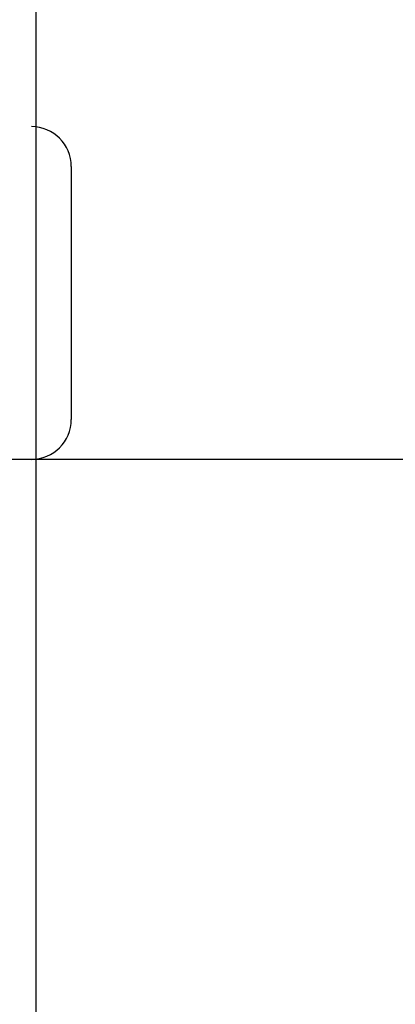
# Model space of a CAD drawing. Header units: inches. Extents: x 0 to 212, y 0 to 138.
# Tile 54 of 80: x 67.394 to 67.535, y 78.425 to 78.794. Entities that reach past the tile are written whole.
import ezdxf

# ---------------------------------------------------------------- set-up
doc = ezdxf.new("R2010")
doc.units = ezdxf.units.IN
doc.header["$LTSCALE"] = 11.6875
doc.header["$MEASUREMENT"] = 0
doc.linetypes.add('HIDDEN', pattern=[0.2, 0.1, -0.1])
doc.layers.add('DEFAULT_2', color=8, linetype='HIDDEN')
doc.layers.add('MAIN_DOOR_ASSEMBLY', color=7, linetype='CONTINUOUS')

msp = doc.modelspace()

# ---------------------------------------------------------------- linework, layer by layer
at = {"layer": 'DEFAULT_2', "color": 8, "linetype": 'HIDDEN'}
for p, q in [((67.42898, 74.28709), (67.42898, 79.7876)), ((68.92648, 78.75427), (66.43149, 78.75427)), ((67.41335, 78.73927), (67.41335, 78.64427)), ((68.17898, 78.62927), (67.17898, 78.62927))]:
    msp.add_line(p, q, dxfattribs=at)
for centre, start, end in [((67.39835, 78.73927), 0, 90), ((67.39835, 78.64427), 270, 360)]:
    msp.add_arc(centre, 0.015, start, end, dxfattribs=at)
at = {"layer": 'MAIN_DOOR_ASSEMBLY', "color": 8, "linetype": 'HIDDEN'}
msp.add_line((67.50398, 84.9926), (67.50398, 69.51594), dxfattribs=at)
at = {"layer": 'MAIN_DOOR_ASSEMBLY', "color": 3, "linetype": 'Continuous'}
msp.add_line((67.39998, 84.8376), (67.39998, 69.67094), dxfattribs=at)

doc.saveas('drawing.dxf')
